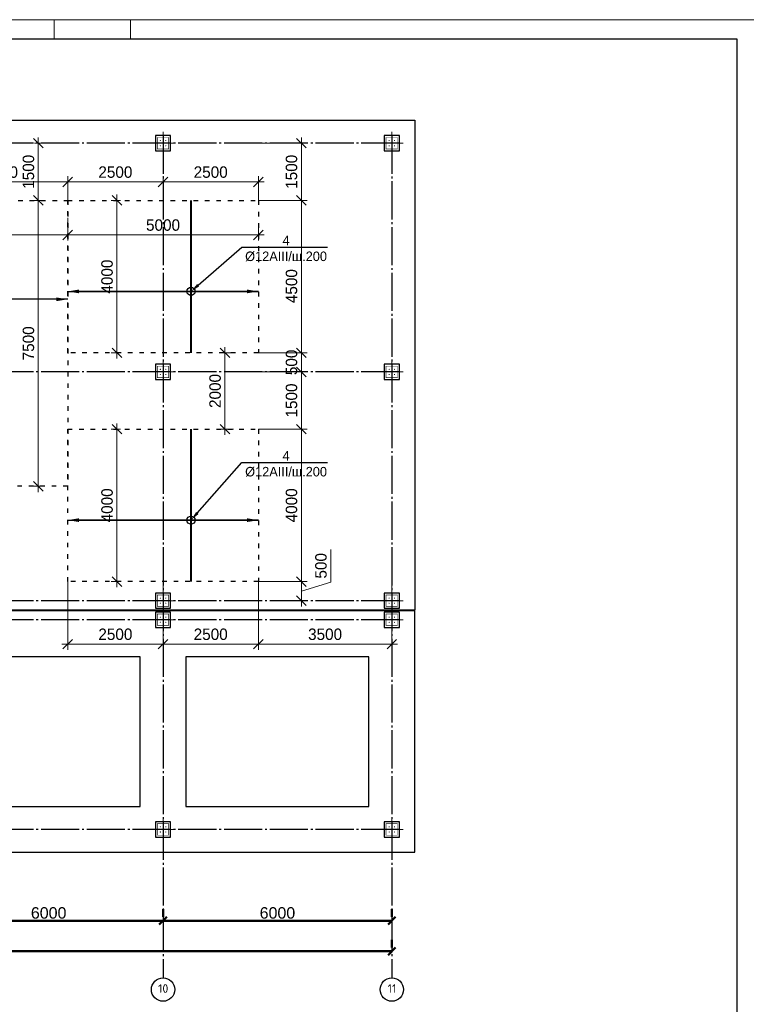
# Model space of a CAD drawing. Header units: millimetres. Extents: x -33345 to 4712671, y -3392 to 121473.
# Tile 121 of 256: x 727183 to 746238, y 60674 to 86501. Entities that reach past the tile are written whole.
import ezdxf
from ezdxf import colors
from ezdxf.entities.mleader import LeaderData, LeaderLine
from ezdxf.math import Vec2, Vec3

# ---------------------------------------------------------------- set-up
doc = ezdxf.new("R2010")
doc.units = ezdxf.units.MM
for name, pattern in [('ACAD_ISO03W100', [30, 12, -18]), ('CENTER2', [28.575, 19.05, -3.175, 3.175, -3.175]), ('ГОСТ 2.303 5', [24, 20, -1.5, 1, -1.5])]:
    doc.linetypes.add(name, pattern=pattern)
doc.layers.add('00-Axes', color=1, linetype='CENTER2')
doc.layers.add('doors', color=250, linetype='Continuous', lineweight=5)
doc.layers.add('Lina', color=7, linetype='Continuous', lineweight=20)
doc.styles.add('GOST-2.304_Type-B_italic', font='GOST Common Italic.ttf')
doc.styles.add('ISO', font='isocpeui.ttf')
doc.styles.add('ISOCPEUR_1.00', font='isocpeui.ttf')
doc.styles.add('RUS text aehalf', font='aehalf.shx', dxfattribs={"width": 0.7, "oblique": 15})
doc.styles.get("Standard").update_dxf_attribs({"font": 'arial.ttf'})
doc.styles.add('X-U-RW-01$0$StyleROMANS', font='GOTHIC.TTF')
doc.dimstyles.new('A', dxfattribs={"dimtxt": 300, "dimasz": 150, "dimexe": 100, "dimexo": 100, "dimgap": 50, "dimtad": 1, "dimdec": 0, "dimzin": 9, "dimtxsty": 'GOST-2.304_Type-B_italic', "dimblk": 'ARCHTICK', "dimcen": 0, "dimdle": 100, "dimclrd": 256, "dimclre": 256, "dimclrt": 256, "dimadec": 0, "dimazin": 2, "dimtm": 1e-09, "dimtfac": 1, "dimtdec": 0, "dimtmove": 1, "dimatfit": 3, "dimfxl": 1, "dimtolj": 1, "dimlwd": -1, "dimlwe": -1, "dimarcsym": 1})
doc.dimstyles.new('ISO-25$0', dxfattribs={"dimtxt": 300, "dimasz": 200, "dimexe": 100, "dimexo": 300, "dimgap": 50, "dimtad": 1, "dimdec": 0, "dimtxsty": 'Standard', "dimblk": 'OBLIQUE', "dimcen": 250, "dimadec": 0, "dimazin": 0, "dimtfac": 1, "dimtdec": 0, "dimtmove": 0, "dimatfit": 3, "dimldrblk": 'OBLIQUE', "dimfxl": 1.25, "dimarcsym": 0})
doc.dimstyles.new('RUS м100', dxfattribs={"dimscale": 0, "dimtxt": 250, "dimasz": 100, "dimexe": 100, "dimexo": 0, "dimgap": 70, "dimtad": 1, "dimdec": 0, "dimdsep": 46, "dimtxsty": 'RUS text aehalf', "dimblk": 'OBLIQUE', "dimcen": 0.09, "dimdle": 100, "dimclrd": 256, "dimclre": 256, "dimclrt": 256, "dimadec": 1, "dimazin": 2, "dimtfac": 1, "dimtdec": 0, "dimtofl": 0, "dimtmove": 0, "dimatfit": 3, "dimldrblk": 'OBLIQUE', "dimfxl": 300, "dimtolj": 1, "dimtzin": 0, "dimlwd": -1, "dimlwe": -1, "dimarcsym": 0})

# ---------------------------------------------------------------- blocks, each defined once
blk = doc.blocks.new('awe4tD')
at = {"layer": 'Lina', "ltscale": 10}
for points in [[(-44239015, 22734378), (-44314815, 22734378), (-44314815, 22776378), (-44239015, 22776378)], [(-44257415, 22775878), (-44255415, 22775878), (-44255415, 22776378), (-44257415, 22776378)]]:
    blk.add_lwpolyline(points, close=True, dxfattribs=at)
at = {"layer": 'Lina', "lineweight": 30, "ltscale": 10}
blk.add_lwpolyline([(-44239515, 22734878), (-44312815, 22734878), (-44312815, 22775878), (-44239515, 22775878)], close=True, dxfattribs=at)
blk = doc.blocks.new('_Oblique')
at = {"color": 0, "linetype": 'ByBlock', "lineweight": -2}
blk.add_line((-0.5, -0.5), (0.5, 0.5), dxfattribs=at)
blk = doc.blocks.new('*D274')
at = {"color": 0, "lineweight": -2, "transparency": 16777216}
for p, q in [((30127, -4026), (30127, -4226)), ((36127, -4026), (36127, -4226)), ((30127, -4326), (36127, -4326))]:
    blk.add_line(p, q, dxfattribs=at)
at = {"layer": 'Defpoints', "color": 0, "lineweight": 30, "transparency": 16777216}
for p in [(30127, -4326), (36127, -4326), (36127, -4326)]:
    blk.add_point(p, dxfattribs=at)
at = {"color": 0, "lineweight": -2, "transparency": 16777216, "xscale": 200, "yscale": 200, "zscale": 200, "rotation": 180}
blk.add_blockref('_Oblique', (30127, -4326), dxfattribs=at)
at = {"color": 0, "lineweight": -2, "transparency": 16777216, "xscale": 200, "yscale": 200, "zscale": 200}
blk.add_blockref('_Oblique', (36127, -4326), dxfattribs=at)
at = {"color": 0, "lineweight": 0, "transparency": 16777216, "insert": (33127, -4123), "char_height": 300, "attachment_point": 5}
blk.add_mtext('6000', dxfattribs=at)
blk = doc.blocks.new('*D275')
at = {"color": 0, "lineweight": -2, "transparency": 16777216}
for p, q in [((36127, -4026), (36127, -4226)), ((42127, -4026), (42127, -4226)), ((36127, -4326), (42127, -4326))]:
    blk.add_line(p, q, dxfattribs=at)
at = {"layer": 'Defpoints', "color": 0, "lineweight": 30, "transparency": 16777216}
for p in [(36127, -4326), (42127, -4326), (42127, -4326)]:
    blk.add_point(p, dxfattribs=at)
at = {"color": 0, "lineweight": -2, "transparency": 16777216, "xscale": 200, "yscale": 200, "zscale": 200, "rotation": 180}
blk.add_blockref('_Oblique', (36127, -4326), dxfattribs=at)
at = {"color": 0, "lineweight": -2, "transparency": 16777216, "xscale": 200, "yscale": 200, "zscale": 200}
blk.add_blockref('_Oblique', (42127, -4326), dxfattribs=at)
at = {"color": 0, "lineweight": 0, "transparency": 16777216, "insert": (39127, -4123), "char_height": 300, "attachment_point": 5}
blk.add_mtext('6000', dxfattribs=at)
blk = doc.blocks.new('*D276')
at = {"color": 0, "lineweight": -2, "transparency": 16777216}
for p, q in [((-17273, -4826), (-17273, -5026)), ((42127, -4826), (42127, -5026)), ((42127, -5126), (-17273, -5126))]:
    blk.add_line(p, q, dxfattribs=at)
at = {"layer": 'Defpoints', "color": 0, "lineweight": 30, "transparency": 16777216}
for p in [(-17273, -5126), (-17273, -5126), (42127, -5126)]:
    blk.add_point(p, dxfattribs=at)
at = {"color": 0, "lineweight": -2, "transparency": 16777216, "xscale": 200, "yscale": 200, "zscale": 200, "rotation": 180}
blk.add_blockref('_Oblique', (-17273, -5126), dxfattribs=at)
at = {"color": 0, "lineweight": -2, "transparency": 16777216, "xscale": 200, "yscale": 200, "zscale": 200}
blk.add_blockref('_Oblique', (42127, -5126), dxfattribs=at)
at = {"color": 0, "lineweight": 0, "transparency": 16777216, "insert": (12427, -4923), "char_height": 300, "attachment_point": 5}
blk.add_mtext('59400', dxfattribs=at)
blk = doc.blocks.new('column')
at = {"lineweight": 0}
for points in [[(-68, 56, -1), (-68, 86, -1)], [(68, 56, 1), (68, 86, 1)], [(-68, -56, 1), (-68, -86, 1)], [(68, -56, -1), (68, -86, -1)]]:
    blk.add_hatch(color=0, dxfattribs=at).paths.add_polyline_path(points)
at = {"color": 0, "lineweight": 0}
for p, q in [((0, 300), (0, -300)), ((300, 0), (-300, 0))]:
    blk.add_line(p, q, dxfattribs=at)
at = {"lineweight": 30}
blk.add_lwpolyline([(-200, 200), (200, 200), (200, -200), (-200, -200)], close=True, dxfattribs=at)
at = {"color": 0, "lineweight": 0, "const_width": 15}
blk.add_lwpolyline([(150, -150), (150, 150), (-150, 150), (-150, -150)], close=True, dxfattribs=at)
blk = doc.blocks.new('*D1711')
at = {"layer": 'Defpoints', "color": 0, "ltscale": 10, "transparency": 16777216}
for p in [(721442, 81300), (728442, 81149), (728442, 80856)]:
    blk.add_point(p, dxfattribs=at)
at = {"layer": 'doors', "ltscale": 10, "transparency": 16777216}
for p, q in [((721442, 81300), (721442, 80706)), ((728442, 81149), (728442, 80706)), ((721292, 80856), (728592, 80856))]:
    blk.add_line(p, q, dxfattribs=at)
at = {"layer": 'doors', "ltscale": 10, "transparency": 16777216, "xscale": 250, "yscale": 250, "zscale": 250, "rotation": 180}
blk.add_blockref('_Oblique', (721442, 80856), dxfattribs=at)
at = {"layer": 'doors', "ltscale": 10, "transparency": 16777216, "xscale": 250, "yscale": 250, "zscale": 250}
blk.add_blockref('_Oblique', (728442, 80856), dxfattribs=at)
at = {"layer": 'doors', "ltscale": 10, "transparency": 16777216, "insert": (724942, 81113), "char_height": 300, "attachment_point": 5, "style": 'X-U-RW-01$0$StyleROMANS'}
blk.add_mtext('\\A1;7000', dxfattribs=at)
blk = doc.blocks.new('_ArchTick')
at = {"color": 0, "linetype": 'ByBlock', "const_width": 0.15}
blk.add_lwpolyline([(-0.5, -0.5), (0.5, 0.5)], dxfattribs=at)
blk = doc.blocks.new('*D1712')
at = {"layer": 'Defpoints', "color": 0, "ltscale": 10, "transparency": 16777216}
for p in [(728442, 81300), (733442, 81149), (733442, 80856)]:
    blk.add_point(p, dxfattribs=at)
at = {"layer": 'doors', "ltscale": 10, "transparency": 16777216}
for p, q in [((728442, 81300), (728442, 80706)), ((733442, 81149), (733442, 80706)), ((728292, 80856), (733592, 80856))]:
    blk.add_line(p, q, dxfattribs=at)
at = {"layer": 'doors', "ltscale": 10, "transparency": 16777216, "xscale": 250, "yscale": 250, "zscale": 250, "rotation": 180}
blk.add_blockref('_Oblique', (728442, 80856), dxfattribs=at)
at = {"layer": 'doors', "ltscale": 10, "transparency": 16777216, "xscale": 250, "yscale": 250, "zscale": 250}
blk.add_blockref('_Oblique', (733442, 80856), dxfattribs=at)
at = {"layer": 'doors', "ltscale": 10, "transparency": 16777216, "insert": (730942, 81113), "char_height": 300, "attachment_point": 5, "style": 'X-U-RW-01$0$StyleROMANS'}
blk.add_mtext('\\A1;5000', dxfattribs=at)
blk = doc.blocks.new('*D3007')
at = {"layer": 'Defpoints', "color": 0, "ltscale": 100, "transparency": 16777216}
for p in [(728442, 82244), (724942, 82064), (728442, 81762)]:
    blk.add_point(p, dxfattribs=at)
at = {"layer": 'doors', "ltscale": 100, "transparency": 16777216}
for p, q in [((724942, 82064), (724942, 82394)), ((728442, 81762), (728442, 82394)), ((724792, 82244), (728592, 82244))]:
    blk.add_line(p, q, dxfattribs=at)
at = {"layer": 'doors', "ltscale": 100, "transparency": 16777216, "xscale": 250, "yscale": 250, "zscale": 250, "rotation": 180}
blk.add_blockref('_Oblique', (724942, 82244), dxfattribs=at)
at = {"layer": 'doors', "ltscale": 100, "transparency": 16777216, "xscale": 250, "yscale": 250, "zscale": 250}
blk.add_blockref('_Oblique', (728442, 82244), dxfattribs=at)
at = {"layer": 'doors', "lineweight": 13, "ltscale": 100, "transparency": 16777216, "insert": (726692, 82502), "char_height": 300, "attachment_point": 5, "style": 'X-U-RW-01$0$StyleROMANS'}
blk.add_mtext('\\A1;3500', dxfattribs=at)
blk = doc.blocks.new('*D3008')
at = {"layer": 'Defpoints', "color": 0, "ltscale": 100, "transparency": 16777216}
for p in [(730942, 82244), (730942, 82000), (728442, 81762)]:
    blk.add_point(p, dxfattribs=at)
at = {"layer": 'doors', "ltscale": 100, "transparency": 16777216}
for p, q in [((728442, 81762), (728442, 82394)), ((730942, 82000), (730942, 82394)), ((728292, 82244), (731092, 82244))]:
    blk.add_line(p, q, dxfattribs=at)
at = {"layer": 'doors', "ltscale": 100, "transparency": 16777216, "xscale": 250, "yscale": 250, "zscale": 250, "rotation": 180}
blk.add_blockref('_Oblique', (728442, 82244), dxfattribs=at)
at = {"layer": 'doors', "ltscale": 100, "transparency": 16777216, "xscale": 250, "yscale": 250, "zscale": 250}
blk.add_blockref('_Oblique', (730942, 82244), dxfattribs=at)
at = {"layer": 'doors', "lineweight": 13, "ltscale": 100, "transparency": 16777216, "insert": (729692, 82502), "char_height": 300, "attachment_point": 5, "style": 'X-U-RW-01$0$StyleROMANS'}
blk.add_mtext('\\A1;2500', dxfattribs=at)
blk = doc.blocks.new('*D3009')
at = {"layer": 'Defpoints', "color": 0, "ltscale": 100, "transparency": 16777216}
for p in [(733442, 82244), (730942, 82000), (733442, 81762)]:
    blk.add_point(p, dxfattribs=at)
at = {"layer": 'doors', "ltscale": 100, "transparency": 16777216}
for p, q in [((730942, 82000), (730942, 82394)), ((733442, 81762), (733442, 82394)), ((730792, 82244), (733592, 82244))]:
    blk.add_line(p, q, dxfattribs=at)
at = {"layer": 'doors', "ltscale": 100, "transparency": 16777216, "xscale": 250, "yscale": 250, "zscale": 250, "rotation": 180}
blk.add_blockref('_Oblique', (730942, 82244), dxfattribs=at)
at = {"layer": 'doors', "ltscale": 100, "transparency": 16777216, "xscale": 250, "yscale": 250, "zscale": 250}
blk.add_blockref('_Oblique', (733442, 82244), dxfattribs=at)
at = {"layer": 'doors', "lineweight": 13, "ltscale": 100, "transparency": 16777216, "insert": (732192, 82502), "char_height": 300, "attachment_point": 5, "style": 'X-U-RW-01$0$StyleROMANS'}
blk.add_mtext('\\A1;2500', dxfattribs=at)
blk = doc.blocks.new('*D3010')
at = {"layer": 'Defpoints', "color": 0, "ltscale": 100, "transparency": 16777216}
for p in [(733442, 83262), (734570, 83262), (733442, 81762)]:
    blk.add_point(p, dxfattribs=at)
at = {"layer": 'doors', "ltscale": 100, "transparency": 16777216}
for p, q in [((733442, 83262), (734720, 83262)), ((734570, 81612), (734570, 83412)), ((733442, 81762), (734720, 81762))]:
    blk.add_line(p, q, dxfattribs=at)
at = {"layer": 'doors', "ltscale": 100, "transparency": 16777216, "xscale": 250, "yscale": 250, "zscale": 250}
for p, rotation in [((734570, 83262), 90), ((734570, 81762), 270)]:
    blk.add_blockref('_Oblique', p, dxfattribs=dict(at, rotation=rotation))
at = {"layer": 'doors', "lineweight": 13, "ltscale": 100, "transparency": 16777216, "insert": (734312, 82512), "char_height": 300, "attachment_point": 5, "rotation": 90, "style": 'X-U-RW-01$0$StyleROMANS'}
blk.add_mtext('\\A1;1500', dxfattribs=at)
blk = doc.blocks.new('*D1701')
at = {"layer": 'Defpoints', "color": 0, "ltscale": 100, "transparency": 16777216}
for p in [(733442, 81762), (733442, 77262), (734570, 77262)]:
    blk.add_point(p, dxfattribs=at)
at = {"layer": 'doors', "ltscale": 100, "transparency": 16777216}
for p, q in [((734570, 81912), (734570, 77112)), ((733442, 81762), (734720, 81762)), ((733442, 77262), (734720, 77262))]:
    blk.add_line(p, q, dxfattribs=at)
at = {"layer": 'doors', "ltscale": 100, "transparency": 16777216, "xscale": 250, "yscale": 250, "zscale": 250}
for p, rotation in [((734570, 81762), 90), ((734570, 77262), 270)]:
    blk.add_blockref('_Oblique', p, dxfattribs=dict(at, rotation=rotation))
at = {"layer": 'doors', "lineweight": 13, "ltscale": 100, "transparency": 16777216, "insert": (734312, 79512), "char_height": 300, "attachment_point": 5, "rotation": 90, "style": 'X-U-RW-01$0$StyleROMANS'}
blk.add_mtext('\\A1;4500', dxfattribs=at)
blk = doc.blocks.new('*D3011')
at = {"layer": 'Defpoints', "color": 0, "ltscale": 100, "transparency": 16777216}
for p in [(733442, 77762), (734570, 77762), (733442, 77262)]:
    blk.add_point(p, dxfattribs=at)
at = {"layer": 'doors', "ltscale": 100, "transparency": 16777216}
for p, q in [((733442, 77762), (734720, 77762)), ((734570, 77112), (734570, 77912)), ((733442, 77262), (734720, 77262))]:
    blk.add_line(p, q, dxfattribs=at)
at = {"layer": 'doors', "ltscale": 100, "transparency": 16777216, "xscale": 250, "yscale": 250, "zscale": 250}
for p, rotation in [((734570, 77762), 90), ((734570, 77262), 270)]:
    blk.add_blockref('_Oblique', p, dxfattribs=dict(at, rotation=rotation))
at = {"layer": 'doors', "lineweight": 13, "ltscale": 100, "transparency": 16777216, "insert": (734312, 77512), "char_height": 300, "attachment_point": 5, "rotation": 90, "style": 'X-U-RW-01$0$StyleROMANS'}
blk.add_mtext('\\A1;500', dxfattribs=at)
blk = doc.blocks.new('*D3016')
at = {"layer": 'Defpoints', "color": 0, "ltscale": 100, "transparency": 16777216}
for p in [(727506, 81762), (727506, 74262), (727670, 74262)]:
    blk.add_point(p, dxfattribs=at)
at = {"layer": 'doors', "ltscale": 100, "transparency": 16777216}
for p, q in [((727670, 81912), (727670, 74112)), ((727506, 81762), (727820, 81762)), ((727506, 74262), (727820, 74262))]:
    blk.add_line(p, q, dxfattribs=at)
at = {"layer": 'doors', "ltscale": 100, "transparency": 16777216, "xscale": 250, "yscale": 250, "zscale": 250}
for p, rotation in [((727670, 81762), 90), ((727670, 74262), 270)]:
    blk.add_blockref('_Oblique', p, dxfattribs=dict(at, rotation=rotation))
at = {"layer": 'doors', "lineweight": 13, "ltscale": 100, "transparency": 16777216, "insert": (727413, 78012), "char_height": 300, "attachment_point": 5, "rotation": 90, "style": 'X-U-RW-01$0$StyleROMANS'}
blk.add_mtext('\\A1;7500', dxfattribs=at)
blk = doc.blocks.new('*D3027')
at = {"layer": 'Defpoints', "color": 0, "ltscale": 10, "transparency": 16777216}
for p in [(729824, 81762), (729733, 77762), (729824, 77762)]:
    blk.add_point(p, dxfattribs=at)
at = {"layer": 'doors', "ltscale": 10, "transparency": 16777216}
for p, q in [((729733, 81912), (729733, 77612)), ((729824, 81762), (729583, 81762)), ((729824, 77762), (729583, 77762))]:
    blk.add_line(p, q, dxfattribs=at)
at = {"layer": 'doors', "ltscale": 10, "transparency": 16777216, "xscale": 250, "yscale": 250, "zscale": 250}
for p, rotation in [((729733, 81762), 90), ((729733, 77762), 270)]:
    blk.add_blockref('_Oblique', p, dxfattribs=dict(at, rotation=rotation))
at = {"layer": 'doors', "ltscale": 10, "transparency": 16777216, "insert": (729475, 79762), "char_height": 300, "attachment_point": 5, "rotation": 90, "style": 'X-U-RW-01$0$StyleROMANS'}
blk.add_mtext('\\A1;4000', dxfattribs=at)
blk = doc.blocks.new('*D2789')
at = {"layer": 'Defpoints', "color": 0, "ltscale": 10, "transparency": 16777216}
for p in [(729824, 75762), (729733, 71762), (729824, 71762)]:
    blk.add_point(p, dxfattribs=at)
at = {"layer": 'doors', "ltscale": 10, "transparency": 16777216}
for p, q in [((729824, 75762), (729583, 75762)), ((729733, 75912), (729733, 71612)), ((729824, 71762), (729583, 71762))]:
    blk.add_line(p, q, dxfattribs=at)
at = {"layer": 'doors', "ltscale": 10, "transparency": 16777216, "xscale": 250, "yscale": 250, "zscale": 250}
for p, rotation in [((729733, 75762), 90), ((729733, 71762), 270)]:
    blk.add_blockref('_Oblique', p, dxfattribs=dict(at, rotation=rotation))
at = {"layer": 'doors', "ltscale": 10, "transparency": 16777216, "insert": (729475, 73762), "char_height": 300, "attachment_point": 5, "rotation": 90, "style": 'X-U-RW-01$0$StyleROMANS'}
blk.add_mtext('\\A1;4000', dxfattribs=at)
blk = doc.blocks.new('*D2790')
at = {"layer": 'Defpoints', "color": 0, "ltscale": 100, "transparency": 16777216}
for p in [(733442, 77262), (733442, 75762), (734570, 75762)]:
    blk.add_point(p, dxfattribs=at)
at = {"layer": 'doors', "ltscale": 100, "transparency": 16777216}
for p, q in [((733442, 77262), (734720, 77262)), ((734570, 77412), (734570, 75612)), ((733442, 75762), (734720, 75762))]:
    blk.add_line(p, q, dxfattribs=at)
at = {"layer": 'doors', "ltscale": 100, "transparency": 16777216, "xscale": 250, "yscale": 250, "zscale": 250}
for p, rotation in [((734570, 77262), 90), ((734570, 75762), 270)]:
    blk.add_blockref('_Oblique', p, dxfattribs=dict(at, rotation=rotation))
at = {"layer": 'doors', "lineweight": 13, "ltscale": 100, "transparency": 16777216, "insert": (734312, 76512), "char_height": 300, "attachment_point": 5, "rotation": 90, "style": 'X-U-RW-01$0$StyleROMANS'}
blk.add_mtext('\\A1;1500', dxfattribs=at)
blk = doc.blocks.new('*D2791')
at = {"layer": 'Defpoints', "color": 0, "ltscale": 100, "transparency": 16777216}
for p in [(733442, 75762), (733442, 71762), (734570, 71762)]:
    blk.add_point(p, dxfattribs=at)
at = {"layer": 'doors', "ltscale": 100, "transparency": 16777216}
for p, q in [((733442, 75762), (734720, 75762)), ((734570, 75912), (734570, 71612)), ((733442, 71762), (734720, 71762))]:
    blk.add_line(p, q, dxfattribs=at)
at = {"layer": 'doors', "ltscale": 100, "transparency": 16777216, "xscale": 250, "yscale": 250, "zscale": 250}
for p, rotation in [((734570, 75762), 90), ((734570, 71762), 270)]:
    blk.add_blockref('_Oblique', p, dxfattribs=dict(at, rotation=rotation))
at = {"layer": 'doors', "lineweight": 13, "ltscale": 100, "transparency": 16777216, "insert": (734312, 73762), "char_height": 300, "attachment_point": 5, "rotation": 90, "style": 'X-U-RW-01$0$StyleROMANS'}
blk.add_mtext('\\A1;4000', dxfattribs=at)
blk = doc.blocks.new('*D2792')
at = {"layer": 'Defpoints', "color": 0, "ltscale": 100, "transparency": 16777216}
for p in [(733442, 71762), (733997, 71262), (734570, 71262)]:
    blk.add_point(p, dxfattribs=at)
at = {"layer": 'doors', "ltscale": 100, "transparency": 16777216}
for p, q in [((735342, 71744), (735342, 72608)), ((734570, 71912), (734570, 71112)), ((733442, 71762), (734720, 71762)), ((734570, 71512), (735342, 71744)), ((733997, 71262), (734720, 71262))]:
    blk.add_line(p, q, dxfattribs=at)
at = {"layer": 'doors', "ltscale": 100, "transparency": 16777216, "xscale": 250, "yscale": 250, "zscale": 250}
for p, rotation in [((734570, 71762), 90), ((734570, 71262), 270)]:
    blk.add_blockref('_Oblique', p, dxfattribs=dict(at, rotation=rotation))
at = {"layer": 'doors', "lineweight": 13, "ltscale": 100, "transparency": 16777216, "insert": (735085, 72176), "char_height": 300, "attachment_point": 5, "rotation": 90, "style": 'X-U-RW-01$0$StyleROMANS'}
blk.add_mtext('\\A1;500', dxfattribs=at)
blk = doc.blocks.new('*D2793')
at = {"layer": 'Defpoints', "color": 0, "ltscale": 10, "transparency": 16777216}
for p in [(728442, 71762), (730942, 71762), (730942, 70121)]:
    blk.add_point(p, dxfattribs=at)
at = {"layer": 'doors', "ltscale": 10, "transparency": 16777216}
for p, q in [((728442, 71762), (728442, 69971)), ((730942, 71762), (730942, 69971)), ((728292, 70121), (731092, 70121))]:
    blk.add_line(p, q, dxfattribs=at)
at = {"layer": 'doors', "ltscale": 10, "transparency": 16777216, "xscale": 250, "yscale": 250, "zscale": 250, "rotation": 180}
blk.add_blockref('_Oblique', (728442, 70121), dxfattribs=at)
at = {"layer": 'doors', "ltscale": 10, "transparency": 16777216, "xscale": 250, "yscale": 250, "zscale": 250}
blk.add_blockref('_Oblique', (730942, 70121), dxfattribs=at)
at = {"layer": 'doors', "ltscale": 10, "transparency": 16777216, "insert": (729692, 70379), "char_height": 300, "attachment_point": 5, "style": 'X-U-RW-01$0$StyleROMANS'}
blk.add_mtext('\\A1;2500', dxfattribs=at)
blk = doc.blocks.new('*D2794')
at = {"layer": 'Defpoints', "color": 0, "ltscale": 100, "transparency": 16777216}
for p in [(730942, 71762), (733442, 71762), (733442, 70121)]:
    blk.add_point(p, dxfattribs=at)
at = {"layer": 'doors', "ltscale": 100, "transparency": 16777216}
for p, q in [((730942, 71762), (730942, 69971)), ((733442, 71762), (733442, 69971)), ((730792, 70121), (733592, 70121))]:
    blk.add_line(p, q, dxfattribs=at)
at = {"layer": 'doors', "ltscale": 100, "transparency": 16777216, "xscale": 250, "yscale": 250, "zscale": 250, "rotation": 180}
blk.add_blockref('_Oblique', (730942, 70121), dxfattribs=at)
at = {"layer": 'doors', "ltscale": 100, "transparency": 16777216, "xscale": 250, "yscale": 250, "zscale": 250}
blk.add_blockref('_Oblique', (733442, 70121), dxfattribs=at)
at = {"layer": 'doors', "lineweight": 13, "ltscale": 100, "transparency": 16777216, "insert": (732192, 70379), "char_height": 300, "attachment_point": 5, "style": 'X-U-RW-01$0$StyleROMANS'}
blk.add_mtext('\\A1;2500', dxfattribs=at)
blk = doc.blocks.new('*D2795')
at = {"layer": 'Defpoints', "color": 0, "ltscale": 100, "transparency": 16777216}
for p in [(736942, 72055), (733442, 71762), (736942, 70121)]:
    blk.add_point(p, dxfattribs=at)
at = {"layer": 'doors', "ltscale": 100, "transparency": 16777216}
for p, q in [((736942, 72055), (736942, 69971)), ((733442, 71762), (733442, 69971)), ((733292, 70121), (737092, 70121))]:
    blk.add_line(p, q, dxfattribs=at)
at = {"layer": 'doors', "ltscale": 100, "transparency": 16777216, "xscale": 250, "yscale": 250, "zscale": 250, "rotation": 180}
blk.add_blockref('_Oblique', (733442, 70121), dxfattribs=at)
at = {"layer": 'doors', "ltscale": 100, "transparency": 16777216, "xscale": 250, "yscale": 250, "zscale": 250}
blk.add_blockref('_Oblique', (736942, 70121), dxfattribs=at)
at = {"layer": 'doors', "lineweight": 13, "ltscale": 100, "transparency": 16777216, "insert": (735192, 70379), "char_height": 300, "attachment_point": 5, "style": 'X-U-RW-01$0$StyleROMANS'}
blk.add_mtext('\\A1;3500', dxfattribs=at)
blk = doc.blocks.new('*D2797')
at = {"layer": 'Defpoints', "color": 0, "ltscale": 100, "transparency": 16777216}
for p in [(727567, 83262), (727670, 83262), (727506, 81762)]:
    blk.add_point(p, dxfattribs=at)
at = {"layer": 'doors', "ltscale": 100, "transparency": 16777216}
for p, q in [((727567, 83262), (727820, 83262)), ((727670, 81612), (727670, 83412)), ((727506, 81762), (727820, 81762))]:
    blk.add_line(p, q, dxfattribs=at)
at = {"layer": 'doors', "ltscale": 100, "transparency": 16777216, "xscale": 250, "yscale": 250, "zscale": 250}
for p, rotation in [((727670, 83262), 90), ((727670, 81762), 270)]:
    blk.add_blockref('_Oblique', p, dxfattribs=dict(at, rotation=rotation))
at = {"layer": 'doors', "lineweight": 13, "ltscale": 100, "transparency": 16777216, "insert": (727413, 82512), "char_height": 300, "attachment_point": 5, "rotation": 90, "style": 'X-U-RW-01$0$StyleROMANS'}
blk.add_mtext('\\A1;1500', dxfattribs=at)
blk = doc.blocks.new('*D2798')
at = {"layer": 'Defpoints', "color": 0, "ltscale": 100, "transparency": 16777216}
for p in [(732788, 77762), (732566, 75762), (732788, 75762)]:
    blk.add_point(p, dxfattribs=at)
at = {"layer": 'doors', "ltscale": 100, "transparency": 16777216}
for p, q in [((732788, 77762), (732416, 77762)), ((732566, 77912), (732566, 75612)), ((732788, 75762), (732416, 75762))]:
    blk.add_line(p, q, dxfattribs=at)
at = {"layer": 'doors', "ltscale": 100, "transparency": 16777216, "xscale": 250, "yscale": 250, "zscale": 250}
for p, rotation in [((732566, 77762), 90), ((732566, 75762), 270)]:
    blk.add_blockref('_Oblique', p, dxfattribs=dict(at, rotation=rotation))
at = {"layer": 'doors', "lineweight": 13, "ltscale": 100, "transparency": 16777216, "insert": (732308, 76762), "char_height": 300, "attachment_point": 5, "rotation": 90, "style": 'X-U-RW-01$0$StyleROMANS'}
blk.add_mtext('\\A1;2000', dxfattribs=at)
blk = doc.blocks.new('gfffggfsre')
at = {"layer": '00-Axes', "color": 251, "linetype": 'ГОСТ 2.303 5', "ltscale": 50, "true_color": 0x636466}
for points in [[(42327, 16069.4), (-21034.5, 16069.4)], [(36127, 16269.4), (36127, -5825.8)], [(42127, 16269.4), (42127, -5825.8)], [(42327, 10069.4), (-21034.5, 10069.4)], [(42327, 4069.4), (-21034.5, 4069.4)], [(42327, 3569.4), (-20533.9, 3569.4), (-20643.6, 3457.5), (-21034.5, 3457.5)], [(42327, -1930.6), (-21034.5, -1930.6)]]:
    blk.add_lwpolyline(points, dxfattribs=at)
at = {"layer": '00-Axes', "color": 219, "linetype": 'ByBlock', "ltscale": 100, "true_color": 0x642165}
for centre in [(36127, -6131.8), (42127, -6131.8)]:
    blk.add_circle(centre, 306, dxfattribs=at)
at = {"layer": '00-Axes', "color": 219, "linetype": 'ByBlock', "ltscale": 100, "true_color": 0x642165, "char_height": 226.059, "attachment_point": 1, "style": 'ISOCPEUR_1.00'}
for s, insert in [('\\pxqc;{\\fISOCPEUR|b0|i0|c204|p34;10}', (35745.8, -5991.9)), ('\\pxqc;{\\fISOCPEUR|b0|i0|c204|p34;11}', (41745.8, -5991.9))]:
    blk.add_mtext_dynamic_manual_height_columns(s, width=772.479, gutter_width=706.4, heights=[0], dxfattribs=dict(at, insert=insert))
at = {"color": 18, "lineweight": 0, "true_color": 0x000000}
for base, p1, p2, picture, middle in [((36127, -4325.8), (30127, -4325.8), (36127, -4325.8), '*D274', (33127, -4122.6)), ((42127, -4325.8), (36127, -4325.8), (42127, -4325.8), '*D275', (39127, -4122.6)), ((-17273, -5125.8), (42127, -5125.8), (-17273, -5125.8), '*D276', (12427, -4922.6))]:
    dim = blk.add_linear_dim(base=base, p1=p1, p2=p2, dimstyle='ISO-25$0', dxfattribs=at)
    dim.commit()
    dim.dimension.update_dxf_attribs({"geometry": picture, "text_midpoint": middle})

msp = doc.modelspace()

# ---------------------------------------------------------------- linework, layer by layer
at = {"color": 5, "lineweight": 30, "ltscale": 10}
for points in [[(676942.185, 71011.959), (676942.185, 83861.959), (737542.185, 83861.959), (737542.185, 71011.959)], [(737542.185, 70991.959), (713942.185, 70991.959), (713942.185, 68061.959), (713942.185, 68061.959), (713942.185, 64661.959), (737542.185, 64661.959)], [(730342.185, 69791.959), (725542.185, 69791.959), (725542.185, 65861.959), (730342.185, 65861.959)], [(736342.185, 69791.959), (731542.185, 69791.959), (731542.185, 65861.959), (736342.185, 65861.959)]]:
    msp.add_lwpolyline(points, close=True, dxfattribs=at)
at = {"color": 5, "linetype": 'ACAD_ISO03W100', "lineweight": 30, "ltscale": 10}
for points in [[(721442.185, 81761.959), (728442.185, 81761.959), (728442.185, 74262.131), (721442.185, 74262.131)], [(728442.185, 81761.959), (733442.185, 81761.959), (733442.185, 77761.959), (728442.185, 77761.959)], [(728442.185, 75761.959), (733442.185, 75761.959), (733442.185, 71761.959), (728442.185, 71761.959)]]:
    msp.add_lwpolyline(points, close=True, dxfattribs=at)
at = {"color": 244, "true_color": 0x991b1e, "const_width": 50}
for points in [[(731675.765, 81761.959), (731675.765, 77761.959)], [(731675.765, 75761.959), (731675.765, 71761.959)]]:
    msp.add_lwpolyline(points, dxfattribs=at)
for centre in [(731675.765, 79374.092), (731675.765, 79374.092), (731675.757, 73373.914), (731675.757, 73373.914)]:
    msp.add_circle(centre, 108.412)

# ---------------------------------------------------------------- block references
msp.add_blockref('awe4tD', (44985503.28, -22689876.566))
at = {"color": 244, "lineweight": 50, "true_color": 0x991b1e}
msp.add_blockref('gfffggfsre', (694815.221, 67192.552), dxfattribs=at)
at = {"xscale": -1, "rotation": 270}
for p in [(730942.185, 83261.959), (736942.185, 83261.959), (730942.185, 77261.959), (736942.185, 77261.959), (730942.185, 71261.959), (736942.185, 71261.959), (730942.185, 70761.959), (736942.185, 70761.959), (730942.185, 65261.959), (736942.185, 65261.959)]:
    msp.add_blockref('column', p, dxfattribs=at)

# ---------------------------------------------------------------- texts
at = {"insert": (351439.431, 62275.551), "char_height": 500, "width": 9875.6458, "attachment_point": 1, "style": 'ISO'}
msp.add_mtext('\\pi4343.31532;{\\LА-А\\P\\pi0;Армирование приямка. M 1:20}', dxfattribs=at)

# ---------------------------------------------------------------- dimensions: what is measured, and where the dimension line sits
at = {"layer": 'doors', "color": 0, "lineweight": 13, "ltscale": 100}
for base, p1, p2, picture, middle in [((727670.281, 83261.959), (727505.656, 81761.959), (727566.883, 83261.959), '*D2797', (727412.735, 82511.959)), ((734569.674, 83261.959), (733442.185, 81761.959), (733442.185, 83261.959), '*D3010', (734312.129, 82511.959)), ((727670.281, 74262.131), (727505.656, 81761.959), (727505.656, 74262.131), '*D3016', (727412.735, 78012.045)), ((734569.674, 77261.959), (733442.185, 81761.959), (733442.185, 77261.959), '*D1701', (734312.129, 79511.959)), ((732566.046, 75761.959), (732787.994, 77761.959), (732787.994, 75761.959), '*D2798', (732308.5, 76761.959)), ((734569.674, 75761.959), (733442.185, 77261.959), (733442.185, 75761.959), '*D2790', (734312.129, 76511.959)), ((734569.674, 71761.959), (733442.185, 75761.959), (733442.185, 71761.959), '*D2791', (734312.129, 73761.959)), ((734569.674, 71261.959), (733442.185, 71761.959), (733997.146, 71261.959), '*D2792', (735084.766, 71843.751))]:
    dim = msp.add_linear_dim(base=base, p1=p1, p2=p2, angle=90, dimstyle='RUS м100', override={"dimscale": 1, "dimtxt": 300, "dimasz": 250, "dimexe": 150, "dimgap": 100, "dimtxsty": 'X-U-RW-01$0$StyleROMANS', "dimdle": 150, "dimtmove": 1}, dxfattribs=at)
    dim.commit()
    dim.dimension.update_dxf_attribs({"geometry": picture, "text_midpoint": middle})
for base, p1, p2, picture, middle in [((728442.185, 82244.117), (724942.185, 82063.779), (728442.185, 81761.959), '*D3007', (726692.185, 82501.663)), ((730942.185, 82244.117), (728442.185, 81761.959), (730942.185, 82000.242), '*D3008', (729692.185, 82501.663)), ((733442.185, 82244.117), (730942.185, 82000.242), (733442.185, 81761.959), '*D3009', (732192.185, 82501.663)), ((736942.185, 70121.186), (733442.185, 71761.959), (736942.185, 72055.03), '*D2795', (735192.185, 70378.732)), ((733442.185, 70121.186), (730942.185, 71761.959), (733442.185, 71761.959), '*D2794', (732192.185, 70378.732))]:
    dim = msp.add_linear_dim(base=base, p1=p1, p2=p2, dimstyle='RUS м100', override={"dimscale": 1, "dimtxt": 300, "dimasz": 250, "dimexe": 150, "dimgap": 100, "dimtxsty": 'X-U-RW-01$0$StyleROMANS', "dimdle": 150, "dimtmove": 1}, dxfattribs=at)
    dim.commit()
    dim.dimension.update_dxf_attribs({"geometry": picture, "text_midpoint": middle})
at = {"layer": 'doors', "ltscale": 10}
for base, p1, p2, picture, middle in [((729732.713, 77761.959), (729824.122, 81761.959), (729824.122, 77761.959), '*D3027', (729475.168, 79761.959)), ((729732.713, 71761.959), (729824.122, 75761.959), (729824.122, 71761.959), '*D2789', (729475.168, 73761.959))]:
    dim = msp.add_linear_dim(base=base, p1=p1, p2=p2, angle=90, dimstyle='RUS м100', override={"dimscale": 1, "dimtxt": 300, "dimasz": 250, "dimexe": 150, "dimgap": 100, "dimtxsty": 'X-U-RW-01$0$StyleROMANS', "dimdle": 150, "dimtmove": 1}, dxfattribs=at)
    dim.commit()
    dim.dimension.update_dxf_attribs({"geometry": picture, "text_midpoint": middle})
for base, p1, p2, picture, middle in [((728442.185, 80855.867), (721442.185, 81300.086), (728442.185, 81149.264), '*D1711', (724942.185, 81113.413)), ((733442.185, 80855.867), (728442.185, 81300.086), (733442.185, 81149.264), '*D1712', (730942.185, 81113.413)), ((730942.185, 70121.186), (728442.185, 71761.959), (730942.185, 71761.959), '*D2793', (729692.185, 70378.732))]:
    dim = msp.add_linear_dim(base=base, p1=p1, p2=p2, dimstyle='RUS м100', override={"dimscale": 1, "dimtxt": 300, "dimasz": 250, "dimexe": 150, "dimgap": 100, "dimtxsty": 'X-U-RW-01$0$StyleROMANS', "dimdle": 150, "dimtmove": 1}, dxfattribs=at)
    dim.commit()
    dim.dimension.update_dxf_attribs({"geometry": picture, "text_midpoint": middle})
at = {"layer": 'doors', "color": 0, "lineweight": 13, "ltscale": 100}
dim = msp.add_linear_dim(base=(734569.674, 77761.959), p1=(733442.185, 77261.959), p2=(733442.185, 77761.959), angle=90, dimstyle='RUS м100', override={"dimscale": 1, "dimtxt": 300, "dimasz": 250, "dimexe": 150, "dimgap": 100, "dimtxsty": 'X-U-RW-01$0$StyleROMANS', "dimdle": 150, "dimtmove": 1}, dxfattribs=at)
dim.commit()
dim.dimension.update_dxf_attribs({"geometry": '*D3011', "text_midpoint": (734569.674, 77511.959), "dimtype": 160})

# ---------------------------------------------------------------- leaders
for points in [[(728442.185, 79373.918), (733442.185, 79373.912)], [(733442.185, 79373.918), (728619.347, 79373.912)], [(728442.185, 79167.013), (721619.347, 79167.007)], [(728442.185, 73373.918), (733442.185, 73373.912)], [(733442.185, 73373.918), (728619.347, 73373.912)]]:
    msp.add_leader(points, dimstyle='A', override={"dimasz": 300, "dimtad": 0})
at = {"lineweight": 25, "ltscale": 100}
ml = msp.add_multileader_mtext('Standard', dxfattribs=at)
ml.set_content('4\\P%%C12AIII/ш.200', color=256, style='X-U-RW-01$0$StyleROMANS')
ml.set_leader_properties()
ml.build(insert=Vec2(0, 0))
ml.multileader.update_dxf_attribs({"text_left_attachment_type": 6, "text_right_attachment_type": 6, "dogleg_length": 0.36, "arrow_head_size": 250})
ctx = ml.context
ctx.base_point, ctx.char_height, ctx.arrow_head_size, ctx.plane_origin = Vec3(733013.029, 80536.616), 250, 250, Vec3(736627.166, 84220.77)
ctx.left_attachment, ctx.right_attachment, ctx.text_align_type = 6, 6, 1
notes = []
notes.append((ctx, [(1, (1, 1, 0), (733012.669, 80536.616), (1, 0), 0.36, [(1, [(731675.765, 79374.092)], 0, [])])]))
ctx.mtext.insert, ctx.mtext.defined_height, ctx.mtext.alignment, ctx.mtext.flow_direction = Vec3(734168.666, 80836.616), 460.074, 2, 5
ml = msp.add_multileader_mtext('Standard', dxfattribs=at)
ml.set_content('4\\P%%C12AIII/ш.200', color=256, style='X-U-RW-01$0$StyleROMANS')
ml.set_leader_properties()
ml.build(insert=Vec2(0, 0))
ml.multileader.update_dxf_attribs({"text_left_attachment_type": 6, "text_right_attachment_type": 6, "dogleg_length": 0.36, "arrow_head_size": 250})
ctx = ml.context
ctx.base_point, ctx.char_height, ctx.arrow_head_size, ctx.plane_origin = Vec3(733013.021, 74887.092), 250, 250, Vec3(736627.159, 78220.592)
ctx.left_attachment, ctx.right_attachment, ctx.text_align_type = 6, 6, 1
notes.append((ctx, [(1, (1, 1, 0), (733012.661, 74887.092), (1, 0), 0.36, [(1, [(731675.757, 73373.914)], 0, [])])]))
ctx.mtext.insert, ctx.mtext.defined_height, ctx.mtext.alignment, ctx.mtext.flow_direction = Vec3(734168.658, 75187.092), 460.074, 2, 5
for ctx, leaders in notes:
    for number, flags, end, landing, length, lines in leaders:
        leader = LeaderData()
        leader.index, (leader.has_last_leader_line, leader.has_dogleg_vector, leader.attachment_direction) = number, flags
        leader.last_leader_point, leader.dogleg_vector, leader.dogleg_length = Vec3(end), Vec3(landing), length
        for number, points, colour, breaks in lines:
            line = LeaderLine()
            line.index, line.vertices, line.color, line.breaks = number, Vec3.list(points), colors.encode_raw_color(colour), breaks
            leader.lines.append(line)
        ctx.leaders.append(leader)

doc.saveas('drawing.dxf')
